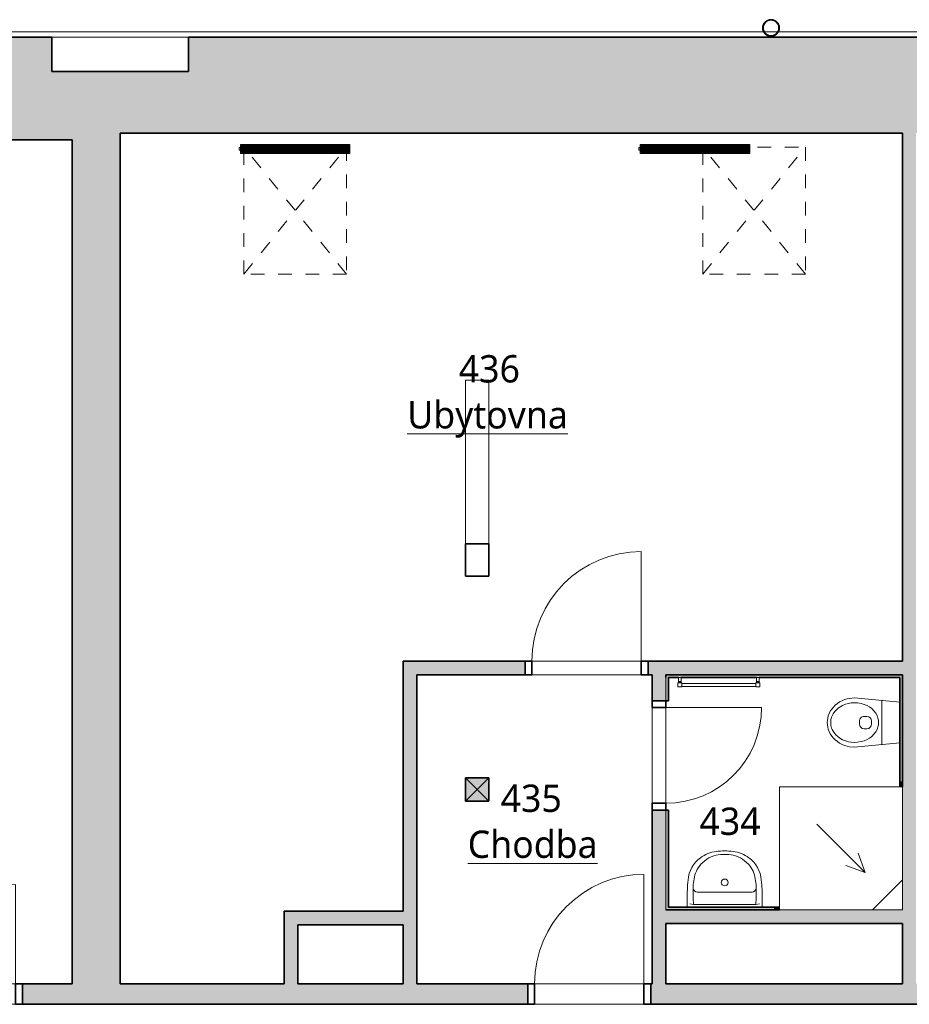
# Model space of a CAD drawing. Header units: metres. Extents: x -0.2 to 46.9, y -0.7 to 14.9.
# Tile 12 of 18: x 19.7 to 26.2, y 7.7 to 14.9. Entities that reach past the tile are written whole.
import ezdxf

# ---------------------------------------------------------------- set-up
doc = ezdxf.new("R2010")
doc.units = ezdxf.units.M
doc.linetypes.add('AV - Cerch_ 1 tecka 4mm', pattern=[0.006, 0.004, -0.001, 0, -0.001])
doc.linetypes.add('AV - Cerch_ 2 tecky 2mm', pattern=[0.0038, 0.002, -0.0006, 0, -0.0006, 0, -0.0006])
doc.layers.add('AV-MISTNOSTI', color=5, linetype='Continuous', lineweight=5, true_color=0x0000ff)
for name, color, linetype, lineweight in [('AV-SRAFY', 7, 'Continuous', 35), ('AV-STAVBA', 7, 'Continuous', 18), ('AV-VYBAVENI', 7, 'Continuous', 18)]:
    doc.layers.add(name, color=color, linetype=linetype, lineweight=lineweight)
doc.styles.add('Trebuchet MS_B', font='trebuc.ttf', dxfattribs={"height": 0.2})

# ---------------------------------------------------------------- blocks, each defined once
blk = doc.blocks.new('DO_1-L_Ocel_ - 800x1970_150-925843-4NP')
at = {"layer": 'AV-STAVBA', "color": 254, "true_color": 0xcccccc}
for p, q in [((0.4, 0.875), (0.4, 0.075)), ((-0.4, 0.075), (0.4, 0.075)), ((-0.4, -0.075), (0.4, -0.075))]:
    blk.add_line(p, q, dxfattribs=at)
at = {"layer": 'AV-STAVBA', "color": 254, "linetype": 'AV - Cerch_ 1 tecka 4mm', "true_color": 0xcccccc}
for p, q in [((-0.45, 0.075), (0.45, 0.075)), ((-0.4, 0.075), (0.4, 0.075)), ((-0.45, -0.075), (0.45, -0.075)), ((-0.4, -0.075), (0.4, -0.075))]:
    blk.add_line(p, q, dxfattribs=at)
at = {"layer": 'AV-STAVBA', "color": 254, "lineweight": 35, "true_color": 0xcccccc}
for p, q in [((-0.4, 0.075), (-0.45, 0.075)), ((-0.45, 0.075), (-0.45, -0.075)), ((-0.4, -0.075), (-0.4, 0.075)), ((0.45, 0.075), (0.4, 0.075)), ((0.4, 0.075), (0.4, -0.075)), ((0.45, -0.075), (0.45, 0.075)), ((-0.45, -0.075), (-0.4, -0.075)), ((0.4, -0.075), (0.45, -0.075))]:
    blk.add_line(p, q, dxfattribs=at)
at = {"layer": 'AV-STAVBA', "color": 254, "true_color": 0xcccccc}
blk.add_arc((0.4, 0.075), 0.8, 90, 180, dxfattribs=at)
blk = doc.blocks.new('DO_1-L_Ocel_ - 800x1970_100-948218-4NP')
at = {"layer": 'AV-STAVBA', "color": 254, "true_color": 0xcccccc}
for p, q in [((0.4, 0.85), (0.4, 0.05)), ((-0.4, 0.05), (0.4, 0.05)), ((-0.4, -0.05), (0.4, -0.05))]:
    blk.add_line(p, q, dxfattribs=at)
at = {"layer": 'AV-STAVBA', "color": 254, "linetype": 'AV - Cerch_ 1 tecka 4mm', "true_color": 0xcccccc}
for p, q in [((-0.45, 0.05), (0.45, 0.05)), ((-0.4, 0.05), (0.4, 0.05)), ((-0.45, -0.05), (0.45, -0.05)), ((-0.4, -0.05), (0.4, -0.05))]:
    blk.add_line(p, q, dxfattribs=at)
at = {"layer": 'AV-STAVBA', "color": 254, "lineweight": 35, "true_color": 0xcccccc}
for p, q in [((-0.4, 0.05), (-0.45, 0.05)), ((-0.45, 0.05), (-0.45, -0.05)), ((-0.4, -0.05), (-0.4, 0.05)), ((0.45, 0.05), (0.4, 0.05)), ((0.4, 0.05), (0.4, -0.05)), ((0.45, -0.05), (0.45, 0.05)), ((-0.45, -0.05), (-0.4, -0.05)), ((0.4, -0.05), (0.45, -0.05))]:
    blk.add_line(p, q, dxfattribs=at)
at = {"layer": 'AV-STAVBA', "color": 254, "true_color": 0xcccccc}
blk.add_arc((0.4, 0.05), 0.8, 90, 180, dxfattribs=at)
blk = doc.blocks.new('DO_1-P_Ocel_ - 700x1970_100-947632-4NP')
at = {"layer": 'AV-STAVBA', "color": 254, "true_color": 0xcccccc}
for p, q in [((-0.35, 0.75), (-0.35, 0.05)), ((-0.35, 0.05), (0.35, 0.05)), ((-0.35, -0.05), (0.35, -0.05))]:
    blk.add_line(p, q, dxfattribs=at)
at = {"layer": 'AV-STAVBA', "color": 254, "linetype": 'AV - Cerch_ 1 tecka 4mm', "true_color": 0xcccccc}
for p, q in [((-0.4, 0.05), (0.4, 0.05)), ((-0.35, 0.05), (0.35, 0.05)), ((-0.4, -0.05), (0.4, -0.05)), ((-0.35, -0.05), (0.35, -0.05))]:
    blk.add_line(p, q, dxfattribs=at)
at = {"layer": 'AV-STAVBA', "color": 254, "lineweight": 35, "true_color": 0xcccccc}
for p, q in [((-0.35, 0.05), (-0.4, 0.05)), ((-0.4, 0.05), (-0.4, -0.05)), ((-0.35, -0.05), (-0.35, 0.05)), ((0.4, 0.05), (0.35, 0.05)), ((0.35, 0.05), (0.35, -0.05)), ((0.4, -0.05), (0.4, 0.05)), ((-0.4, -0.05), (-0.35, -0.05)), ((0.35, -0.05), (0.4, -0.05))]:
    blk.add_line(p, q, dxfattribs=at)
at = {"layer": 'AV-STAVBA', "color": 254, "true_color": 0xcccccc}
blk.add_arc((-0.35, 0.05), 0.7, 0, 90, dxfattribs=at)
blk = doc.blocks.new('DO_2-L_Obl__členěné_22 - 1450x2050-1010445-4NP')
at = {"layer": 'AV-STAVBA', "color": 254, "true_color": 0xcccccc}
for p, q in [((0.725, 0.67), (0.725, -0.055)), ((-0.725, -0.055), (-0.2123, 0.4577)), ((-0.725, -0.055), (0.725, -0.055)), ((-0.725, -0.205), (-0.725, -0.055)), ((0, -0.055), (0, -0.205)), ((0.725, -0.205), (0.725, -0.055)), ((-0.775, -0.205), (-0.725, -0.205)), ((-0.725, -0.205), (0.725, -0.205)), ((0.725, -0.205), (0.775, -0.205))]:
    blk.add_line(p, q, dxfattribs=at)
at = {"layer": 'AV-STAVBA', "color": 254, "lineweight": 35, "true_color": 0xcccccc}
for p, q in [((-0.725, -0.055), (-0.775, -0.055)), ((-0.775, -0.055), (-0.775, -0.205)), ((-0.725, -0.205), (-0.725, -0.055)), ((0.775, -0.055), (0.725, -0.055)), ((0.725, -0.055), (0.725, -0.205)), ((0.775, -0.205), (0.775, -0.055)), ((-0.775, -0.205), (-0.725, -0.205)), ((0.725, -0.205), (0.775, -0.205))]:
    blk.add_line(p, q, dxfattribs=at)
at = {"layer": 'AV-STAVBA', "color": 254, "linetype": 'AV - Cerch_ 1 tecka 4mm', "true_color": 0xcccccc}
for p, q in [((-0.725, -0.055), (0.725, -0.055)), ((-0.775, -0.205), (0.775, -0.205)), ((-0.725, -0.205), (0.725, -0.205))]:
    blk.add_line(p, q, dxfattribs=at)
at = {"layer": 'AV-STAVBA', "color": 254, "true_color": 0xcccccc}
for centre, start, end in [((0.725, -0.055), 90, 180), ((-0.725, -0.055), 360, 45)]:
    blk.add_arc(centre, 0.725, start, end, dxfattribs=at)
blk = doc.blocks.new('GM_Nika_obdélníková - 1000x450-1317240-4NP')
at = {"layer": 'AV-STAVBA', "color": 254, "linetype": 'AV - Cerch_ 1 tecka 4mm', "true_color": 0xcccccc}
blk.add_line((-0.5, 0.35), (0.5, 0.35), dxfattribs=at)
blk = doc.blocks.new('SCO_Koncepční obdelníkový sloup - 170_170-1459891-4NP')
at = {"layer": 'AV-STAVBA', "true_color": 0xcccccc}
blk.add_hatch(color=254, dxfattribs=at).paths.add_polyline_path([(-0.085, -0.085), (0.085, -0.085), (0.085, 0.085), (-0.085, 0.085)])
at = {"layer": 'AV-STAVBA', "color": 254, "true_color": 0xcccccc}
for p, q in [((0.085, 0.085), (-0.085, -0.085)), ((-0.085, 0.085), (0.085, -0.085))]:
    blk.add_line(p, q, dxfattribs=at)
at = {"layer": 'AV-STAVBA', "color": 254, "lineweight": 35, "true_color": 0xcccccc}
for p, q in [((0.085, 0.085), (-0.085, 0.085)), ((-0.085, 0.085), (-0.085, -0.085)), ((0.085, -0.085), (0.085, 0.085)), ((-0.085, -0.085), (0.085, -0.085))]:
    blk.add_line(p, q, dxfattribs=at)
blk = doc.blocks.new('GM_Dešťový svod_03 - GM_Dešťový svod_03-1503405-4NP')
at = {"layer": 'AV-STAVBA', "color": 254, "lineweight": 35, "true_color": 0xcccccc}
for radius, start, end in [(0.06, 90, 270), (0.058, 90, 270), (0.06, 270, 90), (0.058, 270, 90)]:
    blk.add_arc((25.1837, 14.8171), radius, start, end, dxfattribs=at)
blk = doc.blocks.new('PF_Koncepční sprchový kout - vpusť rohová-1490966-4NP')
at = {"layer": 'AV-VYBAVENI', "color": 254, "true_color": 0xccccff}
for p, q in [((-0.4053, 0), (-0.4053, -0.9)), ((0.4947, -0.9), (0.4947, 0)), ((0.4947, 0), (-0.4053, 0)), ((0.4947, -0.22), (0.2747, 0)), ((0.2215, -0.2732), (-0.1321, -0.6268)), ((0.2215, -0.2732), (0.0805, -0.3245)), ((0.2215, -0.2732), (0.1702, -0.4142)), ((-0.4053, -0.9), (0.4947, -0.9))]:
    blk.add_line(p, q, dxfattribs=at)
blk = doc.blocks.new('Koncepční umyvadlo - 550x400-1470811-4NP')
at = {"layer": 'AV-VYBAVENI', "color": 254, "true_color": 0xccccff}
for p, q in [((-0.075, 0.12), (0.125, 0.12)), ((0.125, 0.12), (0.325, 0.12)), ((-0.15, 0.0696), (-0.15, 0.01)), ((-0.13, 0.0342), (-0.1027, 0.03)), ((-0.1027, 0.03), (0.3527, 0.03)), ((0.3527, 0.03), (0.38, 0.0342)), ((0.4, 0.01), (0.4, 0.0696))]:
    blk.add_line(p, q, dxfattribs=at)
blk.add_circle((0.125, 0.191), 0.025, dxfattribs=at)
for centre, radius, start, end in [((0.0863, 0.1873), 0.2303, 126.98722, 174.63967), ((0.1108, 0.183), 0.2128, 102.9464, 143.51515), ((0.087, 0.1893), 0.2291, 95.97223, 127.42411), ((0.125, 0.0213), 0.4007, 81.12195, 98.87805), ((0.125, -0.0054), 0.4007, 81.12195, 98.87805), ((0.163, 0.1893), 0.2291, 52.57589, 84.02777), ((0.1392, 0.183), 0.2128, 36.48485, 77.0536), ((0.1637, 0.1873), 0.2303, 5.36033, 53.01278), ((0.1142, 0.1817), 0.2163, 143.76118, 174.20939), ((0.1358, 0.1817), 0.2163, 5.79061, 36.23882), ((1.3731, 0.0627), 1.5231, 174.49277, 179.73823), ((1.2179, 0.1148), 1.3234, 178.47706, 183.67527), ((0.092, 0.1621), 0.1973, 167.88867, 183.52869), ((-0.075, 0.15), 0.03, 180, 270), ((0.325, 0.15), 0.03, 270, 360), ((0.158, 0.1621), 0.1973, 356.47131, 12.11133), ((-0.9659, 0.1148), 1.3213, 356.32077, 1.52691), ((-1.1231, 0.0627), 1.5231, 0.26177, 5.50723)]:
    blk.add_arc(centre, radius, start, end, dxfattribs=at)
blk = doc.blocks.new('Koncepční WC - WC NADRZ-1470814-4NP')
at = {"layer": 'AV-VYBAVENI', "color": 254, "lineweight": 13, "true_color": 0xcccccc}
for p, q in [((0.0218, 0.5074), (0.0069, 0.4953)), ((0.0377, 0.5177), (0.0218, 0.5074)), ((0.0541, 0.526), (0.0377, 0.5177)), ((0.0708, 0.5323), (0.0541, 0.526)), ((0.0707, 0.5044), (0.0564, 0.4971)), ((0.0799, 0.5081), (0.0707, 0.5044)), ((0.0876, 0.5367), (0.0708, 0.5323)), ((0.0987, 0.513), (0.0799, 0.5081)), ((0.1042, 0.5392), (0.0876, 0.5367)), ((0.117, 0.515), (0.0987, 0.513)), ((0.1203, 0.54), (0.1042, 0.5392)), ((0.1203, 0.515), (0.117, 0.515)), ((0.1365, 0.5392), (0.1203, 0.54)), ((0.1237, 0.515), (0.1203, 0.515)), ((0.142, 0.513), (0.1237, 0.515)), ((0.1531, 0.5367), (0.1365, 0.5392)), ((0.1607, 0.5081), (0.142, 0.513)), ((0.1699, 0.5323), (0.1531, 0.5367)), ((0.1699, 0.5044), (0.1607, 0.5081)), ((0.1866, 0.526), (0.1699, 0.5323)), ((0.1842, 0.4971), (0.1699, 0.5044)), ((0.203, 0.5177), (0.1866, 0.526)), ((0.2188, 0.5074), (0.203, 0.5177)), ((0.2338, 0.4953), (0.2188, 0.5074)), ((-0.0303, 0.4494), (-0.0396, 0.4319)), ((-0.0194, 0.4661), (-0.0303, 0.4494)), ((-0.007, 0.4814), (-0.0194, 0.4661)), ((0.0069, 0.4953), (-0.007, 0.4814)), ((0.0018, 0.4409), (-0.0051, 0.4278)), ((0.0148, 0.4601), (0.0018, 0.4409)), ((0.0314, 0.4782), (0.0148, 0.4601)), ((0.0398, 0.4856), (0.0314, 0.4782)), ((0.0564, 0.4971), (0.0398, 0.4856)), ((0.2008, 0.4856), (0.1842, 0.4971)), ((0.2093, 0.4782), (0.2008, 0.4856)), ((0.2258, 0.4601), (0.2093, 0.4782)), ((0.2388, 0.4409), (0.2258, 0.4601)), ((0.2476, 0.4814), (0.2338, 0.4953)), ((0.2458, 0.4278), (0.2388, 0.4409)), ((0.2601, 0.4661), (0.2476, 0.4814)), ((0.271, 0.4494), (0.2601, 0.4661)), ((0.2802, 0.4319), (0.271, 0.4494)), ((-0.0567, 0.3764), (-0.0597, 0.34)), ((-0.0527, 0.395), (-0.0567, 0.3764)), ((-0.047, 0.4136), (-0.0527, 0.395)), ((-0.0396, 0.4319), (-0.047, 0.4136)), ((-0.0233, 0.3644), (-0.0247, 0.342)), ((-0.0197, 0.3855), (-0.0233, 0.3644)), ((-0.0139, 0.4061), (-0.0197, 0.3855)), ((-0.0051, 0.4278), (-0.0139, 0.4061)), ((0.2546, 0.4061), (0.2458, 0.4278)), ((0.2603, 0.3855), (0.2546, 0.4061)), ((0.2639, 0.3644), (0.2603, 0.3855)), ((0.2653, 0.342), (0.2639, 0.3644)), ((0.2877, 0.4136), (0.2802, 0.4319)), ((0.2934, 0.395), (0.2877, 0.4136)), ((0.2973, 0.3764), (0.2934, 0.395)), ((0.3003, 0.34), (0.2973, 0.3764)), ((-0.0597, 0.34), (-0.0288, 0.01)), ((-0.0247, 0.342), (-0.0237, 0.3197)), ((-0.0237, 0.3197), (-0.019, 0.2916)), ((-0.019, 0.2916), (-0.0125, 0.2698)), ((0.1103, 0.3054), (0.1203, 0.3054)), ((0.1203, 0.3054), (0.1303, 0.3054)), ((0.2532, 0.2698), (0.2597, 0.2916)), ((0.2597, 0.2916), (0.2644, 0.3197)), ((0.2644, 0.3197), (0.2653, 0.342)), ((0.2695, 0.01), (0.3003, 0.34)), ((-0.0125, 0.2698), (-0.0032, 0.2484)), ((-0.0032, 0.2484), (0.0063, 0.2319)), ((0.0063, 0.2319), (0.0188, 0.2151)), ((0.0753, 0.2508), (0.0753, 0.2704)), ((0.1653, 0.2508), (0.1653, 0.2704)), ((0.2219, 0.2151), (0.2344, 0.2319)), ((0.2344, 0.2319), (0.2439, 0.2484)), ((0.2439, 0.2484), (0.2532, 0.2698)), ((0.0188, 0.2151), (0.0344, 0.199)), ((0.0344, 0.199), (0.0515, 0.1859)), ((0.0515, 0.1859), (0.0699, 0.1759)), ((0.0699, 0.1759), (0.0885, 0.1693)), ((0.0885, 0.1693), (0.102, 0.1664)), ((0.102, 0.1664), (0.1203, 0.165)), ((0.1203, 0.2158), (0.1103, 0.2158)), ((0.1303, 0.2158), (0.1203, 0.2158)), ((0.1203, 0.165), (0.1387, 0.1664)), ((0.1387, 0.1664), (0.1521, 0.1693)), ((0.1521, 0.1693), (0.1708, 0.1759)), ((0.1708, 0.1759), (0.1891, 0.1859)), ((0.1891, 0.1859), (0.2063, 0.199)), ((0.2063, 0.199), (0.2219, 0.2151)), ((-0.0409, 0.1398), (0.1203, 0.1398)), ((0.1203, 0.1398), (0.2816, 0.1398))]:
    blk.add_line(p, q, dxfattribs=at)
for centre, start, end in [((0.1103, 0.2704), 90, 180), ((0.1303, 0.2704), 360, 90), ((0.1103, 0.2508), 180, 270), ((0.1303, 0.2508), 270, 0)]:
    blk.add_arc(centre, 0.035, start, end, dxfattribs=at)
blk = doc.blocks.new('Řísma 2NP_ vnitroblok - Řísma 2NP_ vnitroblok-1646675-4NP')
at = {"layer": 'AV-STAVBA', "color": 254, "true_color": 0xcccccc}
for p, q in [((8.6949, 14.789), (25.1309, 14.789)), ((25.1329, 14.789), (25.2344, 14.789)), ((25.2364, 14.789), (39.7648, 14.789))]:
    blk.add_line(p, q, dxfattribs=at)
blk = doc.blocks.new('D0089 - 1514 - OÚPSŘ_Benešova_rvt-1-4NP')
at = {"layer": 'AV-SRAFY', "lineweight": 5, "true_color": 0xcccccc}
h = blk.add_hatch(color=254, dxfattribs=at)
h.paths.add_polyline_path([(20.0748, 13.9982), (20.0748, 14.4982), (19.9248, 14.4982), (19.9248, 14.7482), (19.6248, 14.7482), (19.6248, 13.9982), (19.7392, 13.9982)])
h.paths.add_polyline_path([(18.6248, 13.9982), (18.6248, 14.7482), (16.3248, 14.7482), (16.3248, 13.9982), (17.7374, 13.9982)])
h.paths.add_polyline_path([(15.3248, 13.9982), (15.3248, 14.7482), (13.1048, 14.7482), (13.1048, 13.9982), (15.2352, 13.9982)])
h.paths.add_polyline_path([(12.1048, 13.9982), (12.1048, 14.7482), (10.2848, 14.7482), (10.2848, 13.9982), (11.7321, 13.9982)])
h.paths.add_polyline_path([(9.2848, 13.9982), (9.2848, 14.7482), (7.0148, 14.7482), (7.0148, 13.9982), (8.7294, 13.9982)])
h.paths.add_polyline_path([(5.7267, 13.9982), (6.0148, 13.9982), (6.0148, 14.7482), (4.3648, 14.7482), (4.3648, 13.9982), (5.2263, 13.9982)])
h.paths.add_polyline_path([(3.3648, 13.9982), (3.3648, 14.7482), (1.8448, 14.7482), (1.8448, 13.9982), (3.2245, 13.9982)])
h.paths.add_polyline_path([(0.8448, 13.9982), (0.8448, 14.7482), (0.3848, 14.7482), (0.3848, 13.9982)])
h = blk.add_hatch(color=254, dxfattribs=at)
h.paths.add_polyline_path([(39.1148, 14.0482), (39.1148, 14.7482), (38.4848, 14.7482), (38.4848, 14.0482)])
h.paths.add_polyline_path([(37.4848, 14.0482), (37.4848, 14.7482), (35.6648, 14.7482), (35.6648, 14.0482), (37.2547, 14.0482)])
h.paths.add_polyline_path([(34.6648, 14.0482), (34.6648, 14.7482), (33.3448, 14.7482), (33.3448, 14.4982), (32.3448, 14.4982), (32.3448, 14.7482), (30.3448, 14.7482), (30.3448, 14.0482), (33.7516, 14.0482)])
h.paths.add_polyline_path([(29.3448, 14.0482), (29.3448, 14.7482), (27.3448, 14.7482), (27.3448, 14.4982), (26.3448, 14.4982), (26.3448, 14.7482), (20.9248, 14.7482), (20.9248, 14.4982), (20.0748, 14.4982), (20.0748, 14.0482), (29.2448, 14.0482)])
for points in [[(20.0748, 13.9982), (20.4248, 13.9982), (20.4248, 14.0482), (20.0748, 14.0482)], [(26.1448, 13.9982), (26.2448, 13.9982), (26.2448, 14.0482), (26.1448, 14.0482)], [(20.4248, 7.8282), (20.4248, 13.9982), (20.0748, 13.9982), (20.0748, 7.8282)], [(26.1448, 7.8282), (26.2448, 7.8282), (26.2448, 13.9982), (26.1448, 13.9982), (26.1448, 8.2682)]]:
    blk.add_hatch(color=254, dxfattribs=at).paths.add_polyline_path(points)
at = {"layer": 'AV-SRAFY', "lineweight": 18, "true_color": 0xcccccc}
h = blk.add_hatch(color=254, dxfattribs=at)
h.paths.add_polyline_path([(26.1448, 10.0882), (26.1448, 10.1882), (24.2848, 10.1882), (24.2848, 10.0882), (25.7445, 10.0882)])
h.paths.add_polyline_path([(23.3848, 10.0882), (23.3848, 10.1882), (22.4948, 10.1882), (22.4948, 10.0882), (22.5948, 10.0882)])
for points in [[(22.4948, 7.8282), (22.5948, 7.8282), (22.5948, 10.0882), (22.4948, 10.0882), (22.4948, 8.2594)], [(26.1248, 10.0682), (26.1448, 10.0682), (26.1448, 10.0882), (24.4148, 10.0882), (24.4148, 10.0682), (25.7445, 10.0682)], [(26.1448, 9.3082), (26.1448, 10.0682), (26.1248, 10.0682), (26.1248, 9.3082)], [(26.1448, 9.2682), (26.1448, 9.3082), (26.1248, 9.3082), (26.1248, 9.2682), (26.1439, 9.2682)], [(21.6248, 8.2594), (22.4948, 8.2594), (22.4948, 8.3594), (21.6248, 8.3594)], [(24.4148, 8.2682), (26.1448, 8.2682), (26.1448, 8.3682), (24.4148, 8.3682)], [(25.2055, 8.3682), (25.2055, 8.3882), (24.4348, 8.3882), (24.4348, 8.3682)], [(25.2055, 8.3682), (25.2448, 8.3682), (25.2448, 8.3882), (25.2055, 8.3882)], [(21.7248, 7.8282), (21.7248, 8.2594), (21.6248, 8.2594), (21.6248, 7.8282)]]:
    blk.add_hatch(color=254, dxfattribs=at).paths.add_polyline_path(points)
h = blk.add_hatch(color=254, dxfattribs=at)
h.paths.add_polyline_path([(24.3148, 7.8282), (24.4148, 7.8282), (24.4148, 9.0982), (24.3148, 9.0982)])
h.paths.add_polyline_path([(24.3148, 9.8982), (24.4148, 9.8982), (24.4148, 10.0882), (24.3148, 10.0882)])
h = blk.add_hatch(color=254, dxfattribs=at)
h.paths.add_polyline_path([(24.4348, 8.3682), (24.4348, 9.0982), (24.4148, 9.0982), (24.4148, 8.3682)])
h.paths.add_polyline_path([(24.4348, 9.8982), (24.4348, 10.0682), (24.4148, 10.0682), (24.4148, 9.8982)])
h = blk.add_hatch(color=254, dxfattribs=at)
h.paths.add_polyline_path([(34.4848, 7.6782), (34.6874, 7.6782), (34.6874, 7.8282), (32.8848, 7.8282), (32.8848, 7.6782), (34.1848, 7.6782)])
h.paths.add_polyline_path([(35.5874, 7.6782), (39.1848, 7.6782), (39.1848, 7.8282), (35.5874, 7.8282)])
h.paths.add_polyline_path([(31.9848, 7.6782), (31.9848, 7.8282), (27.1748, 7.8282), (27.1748, 7.6782), (31.7498, 7.6782)])
h.paths.add_polyline_path([(19.7098, 7.6782), (23.4048, 7.6782), (23.4048, 7.8282), (19.7098, 7.8282)])
h.paths.add_polyline_path([(18.1598, 7.6782), (18.1598, 7.8282), (17.5298, 7.8282), (17.5298, 7.6782), (17.7374, 7.6782)])
h.paths.add_polyline_path([(25.7445, 7.6782), (26.2748, 7.6782), (26.2748, 7.8282), (24.3048, 7.8282), (24.3048, 7.6782)])
at = {"layer": 'AV-STAVBA', "color": 254, "lineweight": 35, "true_color": 0xcccccc}
for p, q in [((19.6248, 14.7482), (19.9248, 14.7482)), ((19.9248, 14.7482), (19.9248, 14.4982)), ((20.9248, 14.7482), (26.3448, 14.7482)), ((20.9248, 14.7482), (20.9248, 14.4982)), ((20.0748, 14.4982), (19.9248, 14.4982)), ((20.0748, 14.4982), (20.9248, 14.4982)), ((20.4248, 14.0482), (26.1448, 14.0482)), ((20.4248, 14.0482), (20.4248, 13.9982)), ((26.1448, 14.0482), (26.1448, 13.9982)), ((20.0748, 13.9982), (19.6248, 13.9982)), ((20.0748, 7.8282), (20.0748, 13.9982)), ((20.4248, 7.8282), (20.4248, 13.9982)), ((26.1448, 10.1882), (26.1448, 13.9982)), ((23.1198, 11.0437), (22.9498, 11.0437)), ((22.9498, 11.0437), (22.9498, 10.8076)), ((23.1198, 10.8076), (23.1198, 11.0437)), ((22.9498, 10.8076), (23.1198, 10.8076)), ((23.3848, 10.1882), (22.4948, 10.1882)), ((22.4948, 10.1882), (22.4948, 10.0882)), ((23.3848, 10.0882), (23.3848, 10.1882)), ((26.1448, 10.1882), (24.2848, 10.1882)), ((24.2848, 10.1882), (24.2848, 10.0882)), ((22.4948, 10.0882), (22.4948, 8.3594)), ((22.5948, 10.0882), (23.3848, 10.0882)), ((22.5948, 7.8282), (22.5948, 10.0882)), ((24.2848, 10.0882), (24.3148, 10.0882)), ((24.3148, 10.0882), (24.3148, 9.8982)), ((24.4148, 10.0882), (26.1448, 10.0882)), ((24.4148, 10.0682), (24.4148, 10.0882)), ((26.1448, 10.0882), (24.4148, 10.0882)), ((24.4148, 10.0882), (24.4148, 10.0682)), ((26.1448, 9.2682), (26.1448, 10.0882)), ((26.1448, 10.0682), (26.1448, 10.0882)), ((24.4348, 10.0682), (24.5066, 10.0682)), ((24.4348, 9.8982), (24.4348, 10.0682)), ((24.5266, 10.0682), (25.0766, 10.0682)), ((25.0966, 10.0682), (26.1248, 10.0682)), ((26.1248, 10.0682), (26.1248, 9.3082)), ((26.1448, 9.3082), (26.1448, 10.0682)), ((24.3148, 9.8982), (24.4148, 9.8982)), ((24.4148, 9.8982), (24.4348, 9.8982)), ((26.1248, 9.3082), (26.1248, 9.2682)), ((26.1448, 9.2682), (26.1448, 9.3082)), ((24.4148, 9.0982), (24.3148, 9.0982)), ((24.3148, 9.0982), (24.3148, 7.8282)), ((24.4348, 9.0982), (24.4148, 9.0982)), ((24.4348, 8.3882), (24.4348, 9.0982)), ((22.4948, 8.3594), (21.6248, 8.3594)), ((21.6248, 8.3594), (21.6248, 8.2594)), ((25.2448, 8.3682), (24.4148, 8.3682)), ((24.4148, 8.3682), (24.4348, 8.3682)), ((25.2055, 8.3882), (24.4348, 8.3882)), ((24.4348, 8.3682), (25.2055, 8.3682)), ((25.2448, 8.3882), (25.2055, 8.3882)), ((25.2055, 8.3682), (25.2448, 8.3682)), ((21.6248, 8.2594), (21.6248, 7.8282)), ((21.7248, 8.2594), (22.4948, 8.2594)), ((21.7248, 7.8282), (21.7248, 8.2594)), ((22.4948, 8.2594), (22.4948, 7.8282)), ((24.4148, 7.8282), (24.4148, 8.2682)), ((24.4148, 8.2682), (26.1448, 8.2682)), ((26.1448, 7.8282), (26.1448, 8.2682)), ((20.0748, 7.8282), (19.7098, 7.8282)), ((19.7098, 7.8282), (19.7098, 7.6782)), ((21.6248, 7.8282), (20.4248, 7.8282)), ((22.4948, 7.8282), (21.7248, 7.8282)), ((23.4048, 7.8282), (22.5948, 7.8282)), ((23.4048, 7.6782), (23.4048, 7.8282)), ((24.3148, 7.8282), (24.3048, 7.8282)), ((24.3048, 7.8282), (24.3048, 7.6782)), ((26.1448, 7.8282), (24.4148, 7.8282)), ((19.7098, 7.6782), (23.4048, 7.6782)), ((24.3048, 7.6782), (26.2748, 7.6782))]:
    blk.add_line(p, q, dxfattribs=at)
at = {"layer": 'AV-STAVBA', "color": 254, "true_color": 0xcccccc}
for p, q in [((19.9248, 14.7482), (20.0748, 14.7482)), ((20.0748, 14.7482), (20.9248, 14.7482)), ((22.9498, 12.201), (22.9498, 12.2405)), ((22.9498, 12.2405), (23.1198, 12.2405)), ((23.1198, 12.2405), (23.1198, 12.201)), ((22.9498, 12.201), (22.9498, 11.0437)), ((23.1198, 12.201), (23.1198, 11.0437)), ((23.4348, 10.1882), (24.2348, 10.1882)), ((24.2348, 10.0882), (23.4348, 10.0882)), ((24.4148, 9.8982), (24.4148, 10.0682)), ((24.4148, 10.0682), (24.4148, 9.8982)), ((24.3148, 9.1482), (24.3148, 9.8482)), ((24.4148, 9.8482), (24.4148, 9.1482)), ((24.4148, 8.3682), (24.4148, 9.0982)), ((24.4148, 9.0982), (24.4148, 8.3682)), ((23.4548, 7.8282), (24.2548, 7.8282)), ((24.2548, 7.6782), (23.4548, 7.6782))]:
    blk.add_line(p, q, dxfattribs=at)
at = {"layer": 'AV-STAVBA', "color": 254, "linetype": 'AV - Cerch_ 2 tecky 2mm', "lineweight": 13, "true_color": 0xcccccc}
for p, q in [((21.3298, 13.9462), (22.0798, 13.9462)), ((21.3298, 13.0162), (21.3298, 13.9462)), ((22.0798, 13.0162), (21.3298, 13.9462)), ((21.3298, 13.0162), (22.0798, 13.9462)), ((22.0798, 13.9462), (22.0798, 13.0162)), ((24.6848, 13.9462), (25.4348, 13.9462)), ((24.6848, 13.0162), (24.6848, 13.9462)), ((25.4348, 13.0162), (24.6848, 13.9462)), ((24.6848, 13.0162), (25.4348, 13.9462)), ((25.4348, 13.9462), (25.4348, 13.0162)), ((22.0798, 13.0162), (21.3298, 13.0162)), ((25.4348, 13.0162), (24.6848, 13.0162))]:
    blk.add_line(p, q, dxfattribs=at)
at = {"layer": 'AV-STAVBA', "color": 254, "lineweight": 18, "true_color": 0xcccccc}
for name, p in [('GM_Dešťový svod_03 - GM_Dešťový svod_03-1503405-4NP', (0, 0)), ('Řísma 2NP_ vnitroblok - Řísma 2NP_ vnitroblok-1646675-4NP', (0, 0)), ('GM_Nika_obdélníková - 1000x450-1317240-4NP', (20.4248, 14.3982)), ('DO_1-L_Ocel_ - 800x1970_100-948218-4NP', (23.8348, 10.1382)), ('DO_1-L_Ocel_ - 800x1970_150-925843-4NP', (23.8548, 7.7532)), ('DO_2-L_Obl__členěné_22 - 1450x2050-1010445-4NP', (18.9348, 7.8832))]:
    blk.add_blockref(name, p, dxfattribs=at)
for name, p, rotation in [('DO_1-P_Ocel_ - 700x1970_100-947632-4NP', (24.3648, 9.4982), 270), ('SCO_Koncepční obdelníkový sloup - 170_170-1459891-4NP', (23.0348, 9.2482), 89.9999999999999)]:
    blk.add_blockref(name, p, dxfattribs=dict(at, rotation=rotation))
at = {"layer": 'AV-VYBAVENI', "color": 254, "lineweight": 18, "true_color": 0xcccccc}
for name, p, rotation in [('Koncepční WC - WC NADRZ-1470814-4NP', (26.1348, 9.6179), 89.99999999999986), ('PF_Koncepční sprchový kout - vpusť rohová-1490966-4NP', (26.1448, 8.8629), 269.9999999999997)]:
    blk.add_blockref(name, p, dxfattribs=dict(at, rotation=rotation))
blk.add_blockref('Koncepční umyvadlo - 550x400-1470811-4NP', (24.7198, 8.3782), dxfattribs=at)
blk = doc.blocks.new('PF_Topný žebřík_připojení boční - Topný žebřík_600x1500-845827-4NP')
at = {"layer": 'AV-VYBAVENI', "color": 5, "true_color": 0x0000ff}
for p, q in [((-0.3, 0.015), (-0.27, 0.015)), ((-0.3, 0.015), (-0.3, -0.015)), ((-0.295, 0.055), (-0.295, 0.025)), ((-0.275, 0.055), (-0.295, 0.055)), ((-0.295, 0.025), (-0.275, 0.025)), ((-0.295, 0.025), (-0.295, 0.015)), ((-0.29, 0.025), (-0.29, 0.015)), ((-0.28, 0.015), (-0.28, 0.025)), ((-0.275, 0.025), (-0.275, 0.055)), ((-0.275, 0.015), (-0.275, 0.025)), ((-0.27, -0.015), (-0.27, 0.015)), ((0.27, 0.0115), (-0.27, 0.0115)), ((0.27, 0.015), (0.3, 0.015)), ((0.27, -0.015), (0.27, 0.015)), ((0.275, 0.055), (0.275, 0.025)), ((0.295, 0.055), (0.275, 0.055)), ((0.275, 0.025), (0.295, 0.025)), ((0.275, 0.025), (0.275, 0.015)), ((0.28, 0.025), (0.28, 0.015)), ((0.29, 0.015), (0.29, 0.025)), ((0.295, 0.025), (0.295, 0.055)), ((0.295, 0.015), (0.295, 0.025)), ((0.3, 0.015), (0.3, -0.015)), ((-0.27, -0.015), (-0.3, -0.015)), ((-0.27, -0.0115), (0.27, -0.0115)), ((0.3, -0.015), (0.27, -0.015))]:
    blk.add_line(p, q, dxfattribs=at)
blk = doc.blocks.new('PF_Deskový radiátor_připojení boční - 800_500_66-845971-4NP')
at = {"layer": 'AV-VYBAVENI', "color": 5, "true_color": 0x0000ff}
for p, q in [((-0.4, 0.01), (-0.41, 0.01)), ((-0.41, 0.01), (-0.41, -0.01)), ((-0.41, 0.01), (-0.41, 0.0097)), ((-0.4, 0.01), (-0.41, 0.01)), ((-0.41, 0.01), (-0.41, 0.0097)), ((-0.41, 0.01), (-0.41, 0.0097)), ((0.4, 0.033), (-0.4, 0.033)), ((-0.4, 0.033), (-0.4, -0.033)), ((-0.393, -0.026), (-0.393, 0.026)), ((-0.393, 0.026), (0.393, 0.026)), ((-0.383, 0.026), (-0.386, 0.026)), ((-0.386, 0.026), (-0.386, -0.026)), ((-0.383, -0.026), (-0.383, 0.026)), ((-0.3745, 0.026), (-0.3775, 0.026)), ((-0.3775, 0.026), (-0.3775, -0.026)), ((-0.3745, -0.026), (-0.3745, 0.026)), ((-0.366, 0.026), (-0.369, 0.026)), ((-0.369, 0.026), (-0.369, -0.026)), ((-0.366, -0.026), (-0.366, 0.026)), ((-0.3575, 0.026), (-0.3605, 0.026)), ((-0.3605, 0.026), (-0.3605, -0.026)), ((-0.3575, -0.026), (-0.3575, 0.026)), ((-0.349, 0.026), (-0.352, 0.026)), ((-0.352, 0.026), (-0.352, -0.026)), ((-0.349, -0.026), (-0.349, 0.026)), ((-0.3405, 0.026), (-0.3435, 0.026)), ((-0.3435, 0.026), (-0.3435, -0.026)), ((-0.3405, -0.026), (-0.3405, 0.026)), ((-0.332, 0.026), (-0.335, 0.026)), ((-0.335, 0.026), (-0.335, -0.026)), ((-0.332, -0.026), (-0.332, 0.026)), ((-0.3235, 0.026), (-0.3265, 0.026)), ((-0.3265, 0.026), (-0.3265, -0.026)), ((-0.3235, -0.026), (-0.3235, 0.026)), ((-0.315, 0.026), (-0.318, 0.026)), ((-0.318, 0.026), (-0.318, -0.026)), ((-0.315, -0.026), (-0.315, 0.026)), ((-0.3065, 0.026), (-0.3095, 0.026)), ((-0.3095, 0.026), (-0.3095, -0.026)), ((-0.3065, -0.026), (-0.3065, 0.026)), ((-0.298, 0.026), (-0.301, 0.026)), ((-0.301, 0.026), (-0.301, -0.026)), ((-0.298, -0.026), (-0.298, 0.026)), ((-0.2895, 0.026), (-0.2925, 0.026)), ((-0.2925, 0.026), (-0.2925, -0.026)), ((-0.2895, -0.026), (-0.2895, 0.026)), ((-0.281, 0.026), (-0.284, 0.026)), ((-0.284, 0.026), (-0.284, -0.026)), ((-0.281, -0.026), (-0.281, 0.026)), ((-0.2725, 0.026), (-0.2755, 0.026)), ((-0.2755, 0.026), (-0.2755, -0.026)), ((-0.2725, -0.026), (-0.2725, 0.026)), ((-0.264, 0.026), (-0.267, 0.026)), ((-0.267, 0.026), (-0.267, -0.026)), ((-0.264, -0.026), (-0.264, 0.026)), ((-0.2555, 0.026), (-0.2585, 0.026)), ((-0.2585, 0.026), (-0.2585, -0.026)), ((-0.2555, -0.026), (-0.2555, 0.026)), ((-0.247, 0.026), (-0.25, 0.026)), ((-0.25, 0.026), (-0.25, -0.026)), ((-0.247, -0.026), (-0.247, 0.026)), ((-0.2385, 0.026), (-0.2415, 0.026)), ((-0.2415, 0.026), (-0.2415, -0.026)), ((-0.2385, -0.026), (-0.2385, 0.026)), ((-0.23, 0.026), (-0.233, 0.026)), ((-0.233, 0.026), (-0.233, -0.026)), ((-0.23, -0.026), (-0.23, 0.026)), ((-0.2215, 0.026), (-0.2245, 0.026)), ((-0.2245, 0.026), (-0.2245, -0.026)), ((-0.2215, -0.026), (-0.2215, 0.026)), ((-0.213, 0.026), (-0.216, 0.026)), ((-0.216, 0.026), (-0.216, -0.026)), ((-0.213, -0.026), (-0.213, 0.026)), ((-0.2045, 0.026), (-0.2075, 0.026)), ((-0.2075, 0.026), (-0.2075, -0.026)), ((-0.2045, -0.026), (-0.2045, 0.026)), ((-0.196, 0.026), (-0.199, 0.026)), ((-0.199, 0.026), (-0.199, -0.026)), ((-0.196, -0.026), (-0.196, 0.026)), ((-0.1875, 0.026), (-0.1905, 0.026)), ((-0.1905, 0.026), (-0.1905, -0.026)), ((-0.1875, -0.026), (-0.1875, 0.026)), ((-0.179, 0.026), (-0.182, 0.026)), ((-0.182, 0.026), (-0.182, -0.026)), ((-0.179, -0.026), (-0.179, 0.026)), ((-0.1705, 0.026), (-0.1735, 0.026)), ((-0.1735, 0.026), (-0.1735, -0.026)), ((-0.1705, -0.026), (-0.1705, 0.026)), ((-0.162, 0.026), (-0.165, 0.026)), ((-0.165, 0.026), (-0.165, -0.026)), ((-0.162, -0.026), (-0.162, 0.026)), ((-0.1535, 0.026), (-0.1565, 0.026)), ((-0.1565, 0.026), (-0.1565, -0.026)), ((-0.1535, -0.026), (-0.1535, 0.026)), ((-0.145, 0.026), (-0.148, 0.026)), ((-0.148, 0.026), (-0.148, -0.026)), ((-0.145, -0.026), (-0.145, 0.026)), ((-0.1365, 0.026), (-0.1395, 0.026)), ((-0.1395, 0.026), (-0.1395, -0.026)), ((-0.1365, -0.026), (-0.1365, 0.026)), ((-0.128, 0.026), (-0.131, 0.026)), ((-0.131, 0.026), (-0.131, -0.026)), ((-0.128, -0.026), (-0.128, 0.026)), ((-0.1195, 0.026), (-0.1225, 0.026)), ((-0.1225, 0.026), (-0.1225, -0.026)), ((-0.1195, -0.026), (-0.1195, 0.026)), ((-0.111, 0.026), (-0.114, 0.026)), ((-0.114, 0.026), (-0.114, -0.026)), ((-0.111, -0.026), (-0.111, 0.026)), ((-0.1025, 0.026), (-0.1055, 0.026)), ((-0.1055, 0.026), (-0.1055, -0.026)), ((-0.1025, -0.026), (-0.1025, 0.026)), ((-0.094, 0.026), (-0.097, 0.026)), ((-0.097, 0.026), (-0.097, -0.026)), ((-0.094, -0.026), (-0.094, 0.026)), ((-0.0855, 0.026), (-0.0885, 0.026)), ((-0.0885, 0.026), (-0.0885, -0.026)), ((-0.0855, -0.026), (-0.0855, 0.026)), ((-0.077, 0.026), (-0.08, 0.026)), ((-0.08, 0.026), (-0.08, -0.026)), ((-0.077, -0.026), (-0.077, 0.026)), ((-0.0685, 0.026), (-0.0715, 0.026)), ((-0.0715, 0.026), (-0.0715, -0.026)), ((-0.0685, -0.026), (-0.0685, 0.026)), ((-0.06, 0.026), (-0.063, 0.026)), ((-0.063, 0.026), (-0.063, -0.026)), ((-0.06, -0.026), (-0.06, 0.026)), ((-0.0515, 0.026), (-0.0545, 0.026)), ((-0.0545, 0.026), (-0.0545, -0.026)), ((-0.0515, -0.026), (-0.0515, 0.026)), ((-0.043, 0.026), (-0.046, 0.026)), ((-0.046, 0.026), (-0.046, -0.026)), ((-0.043, -0.026), (-0.043, 0.026)), ((-0.0345, 0.026), (-0.0375, 0.026)), ((-0.0375, 0.026), (-0.0375, -0.026)), ((-0.0345, -0.026), (-0.0345, 0.026)), ((-0.026, 0.026), (-0.029, 0.026)), ((-0.029, 0.026), (-0.029, -0.026)), ((-0.026, -0.026), (-0.026, 0.026)), ((-0.0175, 0.026), (-0.0205, 0.026)), ((-0.0205, 0.026), (-0.0205, -0.026)), ((-0.0175, -0.026), (-0.0175, 0.026)), ((-0.009, 0.026), (-0.012, 0.026)), ((-0.012, 0.026), (-0.012, -0.026)), ((-0.009, -0.026), (-0.009, 0.026)), ((-0.0005, 0.026), (-0.0035, 0.026)), ((-0.0035, 0.026), (-0.0035, -0.026)), ((-0.0005, -0.026), (-0.0005, 0.026)), ((0.008, 0.026), (0.005, 0.026)), ((0.005, 0.026), (0.005, -0.026)), ((0.008, -0.026), (0.008, 0.026)), ((0.0165, 0.026), (0.0135, 0.026)), ((0.0135, 0.026), (0.0135, -0.026)), ((0.0165, -0.026), (0.0165, 0.026)), ((0.025, 0.026), (0.022, 0.026)), ((0.022, 0.026), (0.022, -0.026)), ((0.025, -0.026), (0.025, 0.026)), ((0.0335, 0.026), (0.0305, 0.026)), ((0.0305, 0.026), (0.0305, -0.026)), ((0.0335, -0.026), (0.0335, 0.026)), ((0.042, 0.026), (0.039, 0.026)), ((0.039, 0.026), (0.039, -0.026)), ((0.042, -0.026), (0.042, 0.026)), ((0.0505, 0.026), (0.0475, 0.026)), ((0.0475, 0.026), (0.0475, -0.026)), ((0.0505, -0.026), (0.0505, 0.026)), ((0.059, 0.026), (0.056, 0.026)), ((0.056, 0.026), (0.056, -0.026)), ((0.059, -0.026), (0.059, 0.026)), ((0.0675, 0.026), (0.0645, 0.026)), ((0.0645, 0.026), (0.0645, -0.026)), ((0.0675, -0.026), (0.0675, 0.026)), ((0.076, 0.026), (0.073, 0.026)), ((0.073, 0.026), (0.073, -0.026)), ((0.076, -0.026), (0.076, 0.026)), ((0.0845, 0.026), (0.0815, 0.026)), ((0.0815, 0.026), (0.0815, -0.026)), ((0.0845, -0.026), (0.0845, 0.026)), ((0.093, 0.026), (0.09, 0.026)), ((0.09, 0.026), (0.09, -0.026)), ((0.093, -0.026), (0.093, 0.026)), ((0.1015, 0.026), (0.0985, 0.026)), ((0.0985, 0.026), (0.0985, -0.026)), ((0.1015, -0.026), (0.1015, 0.026)), ((0.11, 0.026), (0.107, 0.026)), ((0.107, 0.026), (0.107, -0.026)), ((0.11, -0.026), (0.11, 0.026)), ((0.1185, 0.026), (0.1155, 0.026)), ((0.1155, 0.026), (0.1155, -0.026)), ((0.1185, -0.026), (0.1185, 0.026)), ((0.127, 0.026), (0.124, 0.026)), ((0.124, 0.026), (0.124, -0.026)), ((0.127, -0.026), (0.127, 0.026)), ((0.1355, 0.026), (0.1325, 0.026)), ((0.1325, 0.026), (0.1325, -0.026)), ((0.1355, -0.026), (0.1355, 0.026)), ((0.144, 0.026), (0.141, 0.026)), ((0.141, 0.026), (0.141, -0.026)), ((0.144, -0.026), (0.144, 0.026)), ((0.1525, 0.026), (0.1495, 0.026)), ((0.1495, 0.026), (0.1495, -0.026)), ((0.1525, -0.026), (0.1525, 0.026)), ((0.161, 0.026), (0.158, 0.026)), ((0.158, 0.026), (0.158, -0.026)), ((0.161, -0.026), (0.161, 0.026)), ((0.1695, 0.026), (0.1665, 0.026)), ((0.1665, 0.026), (0.1665, -0.026)), ((0.1695, -0.026), (0.1695, 0.026)), ((0.178, 0.026), (0.175, 0.026)), ((0.175, 0.026), (0.175, -0.026)), ((0.178, -0.026), (0.178, 0.026)), ((0.1865, 0.026), (0.1835, 0.026)), ((0.1835, 0.026), (0.1835, -0.026)), ((0.1865, -0.026), (0.1865, 0.026)), ((0.195, 0.026), (0.192, 0.026)), ((0.192, 0.026), (0.192, -0.026)), ((0.195, -0.026), (0.195, 0.026)), ((0.2035, 0.026), (0.2005, 0.026)), ((0.2005, 0.026), (0.2005, -0.026)), ((0.2035, -0.026), (0.2035, 0.026)), ((0.212, 0.026), (0.209, 0.026)), ((0.209, 0.026), (0.209, -0.026)), ((0.212, -0.026), (0.212, 0.026)), ((0.2205, 0.026), (0.2175, 0.026)), ((0.2175, 0.026), (0.2175, -0.026)), ((0.2205, -0.026), (0.2205, 0.026)), ((0.229, 0.026), (0.226, 0.026)), ((0.226, 0.026), (0.226, -0.026)), ((0.229, -0.026), (0.229, 0.026)), ((0.2375, 0.026), (0.2345, 0.026)), ((0.2345, 0.026), (0.2345, -0.026)), ((0.2375, -0.026), (0.2375, 0.026)), ((0.246, 0.026), (0.243, 0.026)), ((0.243, 0.026), (0.243, -0.026)), ((0.246, -0.026), (0.246, 0.026)), ((0.2545, 0.026), (0.2515, 0.026)), ((0.2515, 0.026), (0.2515, -0.026)), ((0.2545, -0.026), (0.2545, 0.026)), ((0.263, 0.026), (0.26, 0.026)), ((0.26, 0.026), (0.26, -0.026)), ((0.263, -0.026), (0.263, 0.026)), ((0.2715, 0.026), (0.2685, 0.026)), ((0.2685, 0.026), (0.2685, -0.026)), ((0.2715, -0.026), (0.2715, 0.026)), ((0.28, 0.026), (0.277, 0.026)), ((0.277, 0.026), (0.277, -0.026)), ((0.28, -0.026), (0.28, 0.026)), ((0.2885, 0.026), (0.2855, 0.026)), ((0.2855, 0.026), (0.2855, -0.026)), ((0.2885, -0.026), (0.2885, 0.026)), ((0.297, 0.026), (0.294, 0.026)), ((0.294, 0.026), (0.294, -0.026)), ((0.297, -0.026), (0.297, 0.026)), ((0.3055, 0.026), (0.3025, 0.026)), ((0.3025, 0.026), (0.3025, -0.026)), ((0.3055, -0.026), (0.3055, 0.026)), ((0.314, 0.026), (0.311, 0.026)), ((0.311, 0.026), (0.311, -0.026)), ((0.314, -0.026), (0.314, 0.026)), ((0.3225, 0.026), (0.3195, 0.026)), ((0.3195, 0.026), (0.3195, -0.026)), ((0.3225, -0.026), (0.3225, 0.026)), ((0.331, 0.026), (0.328, 0.026)), ((0.328, 0.026), (0.328, -0.026)), ((0.331, -0.026), (0.331, 0.026)), ((0.3395, 0.026), (0.3365, 0.026)), ((0.3365, 0.026), (0.3365, -0.026)), ((0.3395, -0.026), (0.3395, 0.026)), ((0.348, 0.026), (0.345, 0.026)), ((0.345, 0.026), (0.345, -0.026)), ((0.348, -0.026), (0.348, 0.026)), ((0.3565, 0.026), (0.3535, 0.026)), ((0.3535, 0.026), (0.3535, -0.026)), ((0.3565, -0.026), (0.3565, 0.026)), ((0.365, 0.026), (0.362, 0.026)), ((0.362, 0.026), (0.362, -0.026)), ((0.365, -0.026), (0.365, 0.026)), ((0.3735, 0.026), (0.3705, 0.026)), ((0.3705, 0.026), (0.3705, -0.026)), ((0.3735, -0.026), (0.3735, 0.026)), ((0.382, 0.026), (0.379, 0.026)), ((0.379, 0.026), (0.379, -0.026)), ((0.382, -0.026), (0.382, 0.026)), ((0.3905, 0.026), (0.3875, 0.026)), ((0.3875, 0.026), (0.3875, -0.026)), ((0.3905, -0.026), (0.3905, 0.026)), ((0.393, 0.026), (0.393, -0.026)), ((0.4, -0.033), (0.4, 0.033)), ((-0.41, -0.0097), (-0.41, -0.01)), ((-0.41, -0.0097), (-0.41, -0.01)), ((-0.41, -0.0097), (-0.41, -0.01)), ((-0.41, -0.01), (-0.4, -0.01)), ((-0.41, -0.01), (-0.4, -0.01)), ((-0.4, -0.033), (0.4, -0.033)), ((0.393, -0.026), (-0.393, -0.026)), ((-0.386, -0.026), (-0.383, -0.026)), ((-0.3775, -0.026), (-0.3745, -0.026)), ((-0.369, -0.026), (-0.366, -0.026)), ((-0.3605, -0.026), (-0.3575, -0.026)), ((-0.352, -0.026), (-0.349, -0.026)), ((-0.3435, -0.026), (-0.3405, -0.026)), ((-0.335, -0.026), (-0.332, -0.026)), ((-0.3265, -0.026), (-0.3235, -0.026)), ((-0.318, -0.026), (-0.315, -0.026)), ((-0.3095, -0.026), (-0.3065, -0.026)), ((-0.301, -0.026), (-0.298, -0.026)), ((-0.2925, -0.026), (-0.2895, -0.026)), ((-0.284, -0.026), (-0.281, -0.026)), ((-0.2755, -0.026), (-0.2725, -0.026)), ((-0.267, -0.026), (-0.264, -0.026)), ((-0.2585, -0.026), (-0.2555, -0.026)), ((-0.25, -0.026), (-0.247, -0.026)), ((-0.2415, -0.026), (-0.2385, -0.026)), ((-0.233, -0.026), (-0.23, -0.026)), ((-0.2245, -0.026), (-0.2215, -0.026)), ((-0.216, -0.026), (-0.213, -0.026)), ((-0.2075, -0.026), (-0.2045, -0.026)), ((-0.199, -0.026), (-0.196, -0.026)), ((-0.1905, -0.026), (-0.1875, -0.026)), ((-0.182, -0.026), (-0.179, -0.026)), ((-0.1735, -0.026), (-0.1705, -0.026)), ((-0.165, -0.026), (-0.162, -0.026)), ((-0.1565, -0.026), (-0.1535, -0.026)), ((-0.148, -0.026), (-0.145, -0.026)), ((-0.1395, -0.026), (-0.1365, -0.026)), ((-0.131, -0.026), (-0.128, -0.026)), ((-0.1225, -0.026), (-0.1195, -0.026)), ((-0.114, -0.026), (-0.111, -0.026)), ((-0.1055, -0.026), (-0.1025, -0.026)), ((-0.097, -0.026), (-0.094, -0.026)), ((-0.0885, -0.026), (-0.0855, -0.026)), ((-0.08, -0.026), (-0.077, -0.026)), ((-0.0715, -0.026), (-0.0685, -0.026)), ((-0.063, -0.026), (-0.06, -0.026)), ((-0.0545, -0.026), (-0.0515, -0.026)), ((-0.046, -0.026), (-0.043, -0.026)), ((-0.0375, -0.026), (-0.0345, -0.026)), ((-0.029, -0.026), (-0.026, -0.026)), ((-0.0205, -0.026), (-0.0175, -0.026)), ((-0.012, -0.026), (-0.009, -0.026)), ((-0.0035, -0.026), (-0.0005, -0.026)), ((0.005, -0.026), (0.008, -0.026)), ((0.0135, -0.026), (0.0165, -0.026)), ((0.022, -0.026), (0.025, -0.026)), ((0.0305, -0.026), (0.0335, -0.026)), ((0.039, -0.026), (0.042, -0.026)), ((0.0475, -0.026), (0.0505, -0.026)), ((0.056, -0.026), (0.059, -0.026)), ((0.0645, -0.026), (0.0675, -0.026)), ((0.073, -0.026), (0.076, -0.026)), ((0.0815, -0.026), (0.0845, -0.026)), ((0.09, -0.026), (0.093, -0.026)), ((0.0985, -0.026), (0.1015, -0.026)), ((0.107, -0.026), (0.11, -0.026)), ((0.1155, -0.026), (0.1185, -0.026)), ((0.124, -0.026), (0.127, -0.026)), ((0.1325, -0.026), (0.1355, -0.026)), ((0.141, -0.026), (0.144, -0.026)), ((0.1495, -0.026), (0.1525, -0.026)), ((0.158, -0.026), (0.161, -0.026)), ((0.1665, -0.026), (0.1695, -0.026)), ((0.175, -0.026), (0.178, -0.026)), ((0.1835, -0.026), (0.1865, -0.026)), ((0.192, -0.026), (0.195, -0.026)), ((0.2005, -0.026), (0.2035, -0.026)), ((0.209, -0.026), (0.212, -0.026)), ((0.2175, -0.026), (0.2205, -0.026)), ((0.226, -0.026), (0.229, -0.026)), ((0.2345, -0.026), (0.2375, -0.026)), ((0.243, -0.026), (0.246, -0.026)), ((0.2515, -0.026), (0.2545, -0.026)), ((0.26, -0.026), (0.263, -0.026)), ((0.2685, -0.026), (0.2715, -0.026)), ((0.277, -0.026), (0.28, -0.026)), ((0.2855, -0.026), (0.2885, -0.026)), ((0.294, -0.026), (0.297, -0.026)), ((0.3025, -0.026), (0.3055, -0.026)), ((0.311, -0.026), (0.314, -0.026)), ((0.3195, -0.026), (0.3225, -0.026)), ((0.328, -0.026), (0.331, -0.026)), ((0.3365, -0.026), (0.3395, -0.026)), ((0.345, -0.026), (0.348, -0.026)), ((0.3535, -0.026), (0.3565, -0.026)), ((0.362, -0.026), (0.365, -0.026)), ((0.3705, -0.026), (0.3735, -0.026)), ((0.379, -0.026), (0.382, -0.026)), ((0.3875, -0.026), (0.3905, -0.026))]:
    blk.add_line(p, q, dxfattribs=at)

msp = doc.modelspace()

# ---------------------------------------------------------------- block references
at = {"lineweight": 5}
msp.add_blockref('D0089 - 1514 - OÚPSŘ_Benešova_rvt-1-4NP', (0, 0), dxfattribs=at)
at = {"layer": 'AV-VYBAVENI', "color": 5, "true_color": 0x0000ff}
for name, p in [('PF_Deskový radiátor_připojení boční - 800_500_66-845971-4NP', (21.7046, 13.932)), ('PF_Deskový radiátor_připojení boční - 800_500_66-845971-4NP', (24.6275, 13.932)), ('PF_Topný žebřík_připojení boční - Topný žebřík_600x1500-845827-4NP', (24.8016, 10.0132))]:
    msp.add_blockref(name, p, dxfattribs=at)

# ---------------------------------------------------------------- texts
at = {"layer": 'AV-MISTNOSTI', "char_height": 0.2, "attachment_point": 1, "style": 'Trebuchet MS_B'}
for s, insert, width in [('436', (22.9008, 12.4245), 0.601266), ('\\LUbytovna', (22.5238, 12.0882), 1.515189), ('435', (23.2071, 9.2848), 0.601266), ('434', (24.6603, 9.1166), 0.601266), ('\\LChodba', (22.9656, 8.9485), 1.186497)]:
    msp.add_mtext(s, dxfattribs=dict(at, insert=insert, width=width))

doc.saveas('drawing.dxf')
